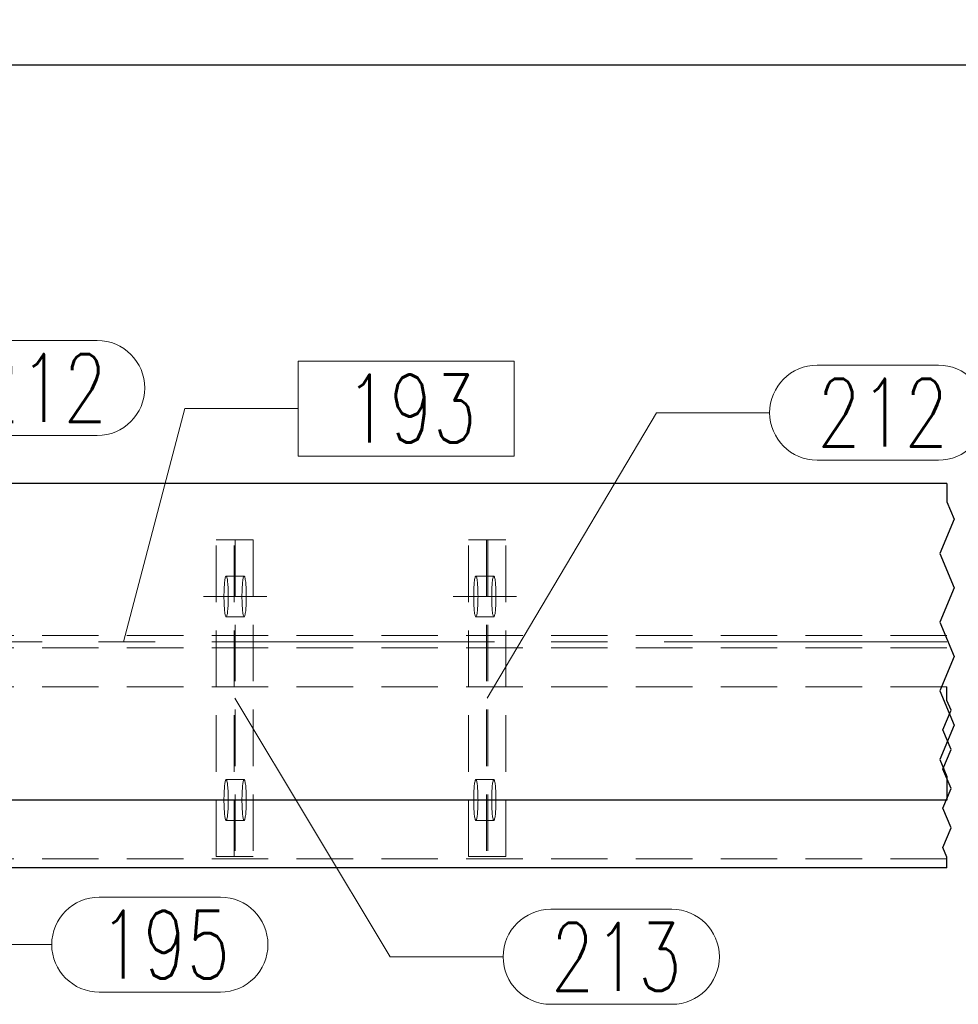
# Model space of a CAD drawing. Header units: millimetres. Extents: x -139 to 714, y 11567 to 12237.
# Tile 34 of 45: x 196 to 238, y 11980 to 12023. Entities that reach past the tile are written whole.
import ezdxf

# ---------------------------------------------------------------- set-up
doc = ezdxf.new("R2010")
doc.units = ezdxf.units.MM
doc.header["$LTSCALE"] = 10
doc.linetypes.add('HIDDEN', pattern=[0.375, 0.25, -0.125])
doc.linetypes.add('MITTE', pattern=[2, 1.25, -0.25, 0.25, -0.25])
doc.layers.get('Defpoints').update_dxf_attribs({"color": 1})
for name, color, linetype, lineweight in [('PS_DIM', 4, 'Continuous', 13), ('PS_Hidden', 2, 'HIDDEN', 9), ('PS_Mid', 5, 'MITTE', 15), ('PS_Pos', 1, 'Continuous', 15), ('PS_Shape', 161, 'Continuous', 30), ('PS_SOLID', 7, 'Continuous', 30)]:
    doc.layers.add(name, color=color, linetype=linetype, lineweight=lineweight)
doc.styles.add('simplex', font='simplex.shx', dxfattribs={"width": 0.75})
doc.dimstyles.new('1_10_GŁ_DS1-LS10', dxfattribs={"dimtxt": 2, "dimasz": 2, "dimexe": 2, "dimexo": 5, "dimgap": 1, "dimtad": 1, "dimjust": 4, "dimdec": 0, "dimlfac": 10, "dimtxsty": 'simplex', "dimblk1": 'NONE', "dimsah": 1, "dimcen": 2, "dimclrd": 256, "dimclre": 256, "dimclrt": 3, "dimadec": 1, "dimazin": 0, "dimtfac": 1, "dimtdec": 0, "dimtmove": 2, "dimatfit": 3, "dimfxl": 1, "dimarcsym": 0})

# ---------------------------------------------------------------- blocks, each defined once
blk = doc.blocks.new('*D76')
at = {"layer": 'Defpoints', "color": 0, "transparency": 16777216}
for p in [(309.617, 12021.134), (309.617, 11994.534), (-55.079, 11988.634)]:
    blk.add_point(p, dxfattribs=at)
at = {"layer": 'PS_DIM', "lineweight": -2, "transparency": 16777216}
for p, q in [((-55.079, 11993.634), (-55.079, 12023.134)), ((309.617, 11999.534), (309.617, 12023.134)), ((-55.079, 12021.134), (307.617, 12021.134))]:
    blk.add_line(p, q, dxfattribs=at)
at = {"layer": 'PS_DIM', "transparency": 16777216}
blk.add_solid([(307.617, 12021.467), (307.617, 12020.8), (309.617, 12021.134)], dxfattribs=at)
at = {"layer": 'PS_DIM', "color": 3, "transparency": 16777216, "insert": (307.597, 12017.471), "char_height": 2, "attachment_point": 5, "rotation": 90, "style": 'simplex'}
blk.add_mtext('8605', dxfattribs=at)
blk = doc.blocks.new('_None')
blk = doc.blocks.new('*D77')
at = {"layer": 'Defpoints', "color": 0, "transparency": 16777216}
for p in [(338.35, 12021.134), (338.35, 12007.634), (-55.079, 11988.634)]:
    blk.add_point(p, dxfattribs=at)
at = {"layer": 'PS_DIM', "lineweight": -2, "transparency": 16777216}
for p, q in [((-55.079, 11993.634), (-55.079, 12023.134)), ((338.35, 12012.634), (338.35, 12023.134)), ((-55.079, 12021.134), (336.35, 12021.134))]:
    blk.add_line(p, q, dxfattribs=at)
at = {"layer": 'PS_DIM', "transparency": 16777216}
blk.add_solid([(336.35, 12021.467), (336.35, 12020.8), (338.35, 12021.134)], dxfattribs=at)
at = {"layer": 'PS_DIM', "color": 3, "transparency": 16777216, "insert": (336.33, 12017.471), "char_height": 2, "attachment_point": 5, "rotation": 90, "style": 'simplex'}
blk.add_mtext('8892', dxfattribs=at)
blk = doc.blocks.new('*D78')
at = {"layer": 'Defpoints', "color": 0, "transparency": 16777216}
for p in [(354.024, 12021.134), (354.024, 12000.134), (-55.079, 11988.634)]:
    blk.add_point(p, dxfattribs=at)
at = {"layer": 'PS_DIM', "lineweight": -2, "transparency": 16777216}
for p, q in [((-55.079, 11993.634), (-55.079, 12023.134)), ((354.024, 12005.134), (354.024, 12023.134)), ((-55.079, 12021.134), (352.024, 12021.134))]:
    blk.add_line(p, q, dxfattribs=at)
at = {"layer": 'PS_DIM', "transparency": 16777216}
blk.add_solid([(352.024, 12021.467), (352.024, 12020.8), (354.024, 12021.134)], dxfattribs=at)
at = {"layer": 'PS_DIM', "color": 3, "transparency": 16777216, "insert": (352.004, 12017.507), "char_height": 2, "attachment_point": 5, "rotation": 90, "style": 'simplex'}
blk.add_mtext('9049', dxfattribs=at)
blk = doc.blocks.new('*D79')
at = {"layer": 'Defpoints', "color": 0, "transparency": 16777216}
for p in [(363.024, 12021.134), (363.024, 12000.134), (-55.079, 11988.634)]:
    blk.add_point(p, dxfattribs=at)
at = {"layer": 'PS_DIM', "lineweight": -2, "transparency": 16777216}
for p, q in [((-55.079, 11993.634), (-55.079, 12023.134)), ((363.024, 12005.134), (363.024, 12023.134)), ((-55.079, 12021.134), (361.024, 12021.134))]:
    blk.add_line(p, q, dxfattribs=at)
at = {"layer": 'PS_DIM', "transparency": 16777216}
blk.add_solid([(361.024, 12021.467), (361.024, 12020.8), (363.024, 12021.134)], dxfattribs=at)
at = {"layer": 'PS_DIM', "color": 3, "transparency": 16777216, "insert": (361.004, 12017.649), "char_height": 2, "attachment_point": 5, "rotation": 90, "style": 'simplex'}
blk.add_mtext('9139', dxfattribs=at)
blk = doc.blocks.new('*D80')
at = {"layer": 'Defpoints', "color": 0, "transparency": 16777216}
for p in [(368.679, 12021.134), (368.679, 12007.634), (-55.079, 11988.634)]:
    blk.add_point(p, dxfattribs=at)
at = {"layer": 'PS_DIM', "lineweight": -2, "transparency": 16777216}
for p, q in [((-55.079, 11993.634), (-55.079, 12023.134)), ((368.679, 12012.634), (368.679, 12023.134)), ((-55.079, 12021.134), (366.679, 12021.134))]:
    blk.add_line(p, q, dxfattribs=at)
at = {"layer": 'PS_DIM', "transparency": 16777216}
blk.add_solid([(366.679, 12021.467), (366.679, 12020.8), (368.679, 12021.134)], dxfattribs=at)
at = {"layer": 'PS_DIM', "color": 3, "transparency": 16777216, "insert": (366.659, 12017.649), "char_height": 2, "attachment_point": 5, "rotation": 90, "style": 'simplex'}
blk.add_mtext('9196', dxfattribs=at)
blk = doc.blocks.new('*D81')
at = {"layer": 'Defpoints', "color": 0, "transparency": 16777216}
for p in [(466.626, 12021.134), (466.626, 12002.634), (-55.079, 11988.634)]:
    blk.add_point(p, dxfattribs=at)
at = {"layer": 'PS_DIM', "lineweight": -2, "transparency": 16777216}
for p, q in [((-55.079, 11993.634), (-55.079, 12023.134)), ((466.626, 12007.634), (466.626, 12023.134)), ((-55.079, 12021.134), (464.626, 12021.134))]:
    blk.add_line(p, q, dxfattribs=at)
at = {"layer": 'PS_DIM', "transparency": 16777216}
blk.add_solid([(464.626, 12021.467), (464.626, 12020.8), (466.626, 12021.134)], dxfattribs=at)
at = {"layer": 'PS_DIM', "color": 3, "transparency": 16777216, "insert": (464.606, 12017.042), "char_height": 2, "attachment_point": 5, "rotation": 90, "style": 'simplex'}
blk.add_mtext('12015', dxfattribs=at)
blk = doc.blocks.new('*X307')
at = {"color": 1}
for p, q in [((237.42, 12002.634), (237.42, 12001.81)), ((237.42, 12001.81), (237.741, 12001.052)), ((237.741, 12001.052), (237.1, 11999.535)), ((237.1, 11999.535), (237.741, 11998.018)), ((237.741, 11998.018), (237.1, 11996.5)), ((237.1, 11996.5), (237.741, 11994.983)), ((237.741, 11994.983), (237.1, 11993.466)), ((237.1, 11993.466), (237.741, 11991.949)), ((237.42, 11993.039), (237.42, 11993.634)), ((237.604, 11992.606), (237.42, 11993.039)), ((237.237, 11991.739), (237.604, 11992.606)), ((237.741, 11991.949), (237.1, 11990.432)), ((237.604, 11990.872), (237.237, 11991.739)), ((237.237, 11990.005), (237.604, 11990.872)), ((237.1, 11990.432), (237.42, 11989.674)), ((237.604, 11989.138), (237.237, 11990.005)), ((237.42, 11989.674), (237.42, 11988.634)), ((237.237, 11988.271), (237.604, 11989.138)), ((237.604, 11987.405), (237.237, 11988.271)), ((237.237, 11986.538), (237.604, 11987.405)), ((237.42, 11986.104), (237.237, 11986.538)), ((237.42, 11985.634), (237.42, 11986.104))]:
    blk.add_line(p, q, dxfattribs=at)
at = {"layer": 'PS_Hidden', "color": 2, "linetype": 'HIDDEN'}
for p, q in [((205.113, 11986.134), (205.113, 12000.134)), ((205.113, 12000.134), (205.962, 12000.134)), ((205.908, 11986.134), (205.908, 12000.134)), ((205.962, 12000.134), (205.962, 11986.134)), ((206.757, 12000.134), (205.962, 12000.134)), ((206.757, 12000.134), (206.757, 11986.134)), ((216.276, 11986.134), (216.276, 12000.134)), ((216.276, 12000.134), (217.125, 12000.134)), ((217.071, 12000.134), (217.071, 11986.134)), ((217.125, 12000.134), (217.125, 11986.134)), ((217.125, 12000.134), (217.92, 12000.134)), ((217.92, 11986.134), (217.92, 12000.134)), ((205.477, 11998.134), (205.483, 11998.205)), ((205.483, 11998.205), (205.489, 11998.27)), ((205.489, 11998.27), (205.496, 11998.329)), ((205.496, 11998.329), (205.504, 11998.382)), ((205.504, 11998.382), (205.512, 11998.427)), ((205.512, 11998.427), (205.52, 11998.465)), ((205.52, 11998.465), (205.529, 11998.495)), ((205.529, 11998.495), (205.538, 11998.516)), ((205.538, 11998.516), (205.547, 11998.529)), ((205.547, 11998.529), (205.557, 11998.534)), ((205.557, 11998.534), (205.566, 11998.529)), ((205.557, 11998.534), (205.557, 11998.534)), ((205.557, 11998.534), (206.352, 11998.534)), ((205.566, 11998.529), (205.575, 11998.516)), ((205.575, 11998.516), (205.585, 11998.495)), ((205.585, 11998.495), (205.593, 11998.465)), ((205.593, 11998.465), (205.602, 11998.427)), ((205.602, 11998.427), (205.61, 11998.382)), ((205.61, 11998.382), (205.617, 11998.329)), ((205.617, 11998.329), (205.624, 11998.27)), ((205.624, 11998.27), (205.631, 11998.205)), ((205.631, 11998.205), (205.636, 11998.134)), ((206.278, 11998.205), (206.273, 11998.134)), ((206.285, 11998.27), (206.278, 11998.205)), ((206.292, 11998.329), (206.285, 11998.27)), ((206.299, 11998.382), (206.292, 11998.329)), ((206.307, 11998.427), (206.299, 11998.382)), ((206.316, 11998.465), (206.307, 11998.427)), ((206.325, 11998.495), (206.316, 11998.465)), ((206.334, 11998.516), (206.325, 11998.495)), ((206.343, 11998.529), (206.334, 11998.516)), ((206.352, 11998.534), (206.343, 11998.529)), ((206.362, 11998.529), (206.352, 11998.534)), ((206.371, 11998.516), (206.362, 11998.529)), ((206.38, 11998.495), (206.371, 11998.516)), ((206.389, 11998.465), (206.38, 11998.495)), ((206.397, 11998.427), (206.389, 11998.465)), ((206.405, 11998.382), (206.397, 11998.427)), ((206.413, 11998.329), (206.405, 11998.382)), ((206.42, 11998.27), (206.413, 11998.329)), ((206.426, 11998.205), (206.42, 11998.27)), ((206.432, 11998.134), (206.426, 11998.205)), ((216.515, 11998.134), (216.52, 11998.205)), ((216.52, 11998.205), (216.527, 11998.27)), ((216.527, 11998.27), (216.534, 11998.329)), ((216.534, 11998.329), (216.541, 11998.382)), ((216.541, 11998.382), (216.549, 11998.427)), ((216.549, 11998.427), (216.558, 11998.465)), ((216.558, 11998.465), (216.566, 11998.495)), ((216.566, 11998.495), (216.576, 11998.516)), ((216.576, 11998.516), (216.585, 11998.529)), ((216.585, 11998.529), (216.594, 11998.534)), ((216.594, 11998.534), (216.604, 11998.529)), ((216.594, 11998.534), (216.594, 11998.534)), ((216.594, 11998.534), (217.39, 11998.534)), ((216.604, 11998.529), (216.613, 11998.516)), ((216.613, 11998.516), (216.622, 11998.495)), ((216.622, 11998.495), (216.631, 11998.465)), ((216.631, 11998.465), (216.639, 11998.427)), ((216.639, 11998.427), (216.647, 11998.382)), ((216.647, 11998.382), (216.655, 11998.329)), ((216.655, 11998.329), (216.662, 11998.27)), ((216.662, 11998.27), (216.668, 11998.205)), ((216.668, 11998.205), (216.674, 11998.134)), ((217.316, 11998.205), (217.31, 11998.134)), ((217.322, 11998.27), (217.316, 11998.205)), ((217.329, 11998.329), (217.322, 11998.27)), ((217.337, 11998.382), (217.329, 11998.329)), ((217.345, 11998.427), (217.337, 11998.382)), ((217.353, 11998.465), (217.345, 11998.427)), ((217.362, 11998.495), (217.353, 11998.465)), ((217.371, 11998.516), (217.362, 11998.495)), ((217.38, 11998.529), (217.371, 11998.516)), ((217.39, 11998.534), (217.38, 11998.529)), ((217.399, 11998.529), (217.39, 11998.534)), ((217.408, 11998.516), (217.399, 11998.529)), ((217.417, 11998.495), (217.408, 11998.516)), ((217.426, 11998.465), (217.417, 11998.495)), ((217.435, 11998.427), (217.426, 11998.465)), ((217.443, 11998.382), (217.435, 11998.427)), ((217.45, 11998.329), (217.443, 11998.382)), ((217.457, 11998.27), (217.45, 11998.329)), ((217.463, 11998.205), (217.457, 11998.27)), ((217.469, 11998.134), (217.463, 11998.205)), ((205.462, 11997.722), (205.463, 11997.809)), ((205.463, 11997.809), (205.465, 11997.895)), ((205.465, 11997.895), (205.469, 11997.978)), ((205.469, 11997.978), (205.473, 11998.058)), ((205.473, 11998.058), (205.477, 11998.134)), ((205.636, 11998.134), (205.641, 11998.058)), ((205.641, 11998.058), (205.645, 11997.978)), ((205.645, 11997.978), (205.648, 11997.895)), ((205.648, 11997.895), (205.651, 11997.809)), ((205.651, 11997.809), (205.652, 11997.722)), ((206.259, 11997.809), (206.257, 11997.722)), ((206.261, 11997.895), (206.259, 11997.809)), ((206.264, 11997.978), (206.261, 11997.895)), ((206.268, 11998.058), (206.264, 11997.978)), ((206.273, 11998.134), (206.268, 11998.058)), ((206.437, 11998.058), (206.432, 11998.134)), ((206.441, 11997.978), (206.437, 11998.058)), ((206.444, 11997.895), (206.441, 11997.978)), ((206.446, 11997.809), (206.444, 11997.895)), ((206.447, 11997.722), (206.446, 11997.809)), ((216.499, 11997.722), (216.5, 11997.809)), ((216.5, 11997.809), (216.503, 11997.895)), ((216.503, 11997.895), (216.506, 11997.978)), ((216.506, 11997.978), (216.51, 11998.058)), ((216.51, 11998.058), (216.515, 11998.134)), ((216.674, 11998.134), (216.678, 11998.058)), ((216.678, 11998.058), (216.682, 11997.978)), ((216.682, 11997.978), (216.686, 11997.895)), ((216.686, 11997.895), (216.688, 11997.809)), ((216.688, 11997.809), (216.689, 11997.722)), ((217.296, 11997.809), (217.295, 11997.722)), ((217.298, 11997.895), (217.296, 11997.809)), ((217.301, 11997.978), (217.298, 11997.895)), ((217.305, 11998.058), (217.301, 11997.978)), ((217.31, 11998.134), (217.305, 11998.058)), ((217.474, 11998.058), (217.469, 11998.134)), ((217.478, 11997.978), (217.474, 11998.058)), ((217.481, 11997.895), (217.478, 11997.978)), ((217.483, 11997.809), (217.481, 11997.895)), ((217.485, 11997.722), (217.483, 11997.809)), ((205.461, 11997.634), (205.462, 11997.722)), ((205.462, 11997.545), (205.461, 11997.634)), ((205.463, 11997.458), (205.462, 11997.545)), ((205.465, 11997.372), (205.463, 11997.458)), ((205.469, 11997.289), (205.465, 11997.372)), ((205.648, 11997.372), (205.645, 11997.289)), ((205.651, 11997.458), (205.648, 11997.372)), ((205.652, 11997.545), (205.651, 11997.458)), ((205.652, 11997.722), (205.652, 11997.634)), ((205.652, 11997.634), (205.652, 11997.545)), ((206.257, 11997.722), (206.257, 11997.634)), ((206.257, 11997.634), (206.257, 11997.545)), ((206.257, 11997.545), (206.259, 11997.458)), ((206.259, 11997.458), (206.261, 11997.372)), ((206.261, 11997.372), (206.264, 11997.289)), ((206.441, 11997.289), (206.444, 11997.372)), ((206.444, 11997.372), (206.446, 11997.458)), ((206.446, 11997.458), (206.447, 11997.545)), ((206.448, 11997.634), (206.447, 11997.722)), ((206.447, 11997.545), (206.448, 11997.634)), ((216.499, 11997.634), (216.499, 11997.722)), ((216.499, 11997.545), (216.499, 11997.634)), ((216.5, 11997.458), (216.499, 11997.545)), ((216.503, 11997.372), (216.5, 11997.458)), ((216.506, 11997.289), (216.503, 11997.372)), ((216.686, 11997.372), (216.682, 11997.289)), ((216.688, 11997.458), (216.686, 11997.372)), ((216.689, 11997.545), (216.688, 11997.458)), ((216.689, 11997.722), (216.69, 11997.634)), ((216.69, 11997.634), (216.689, 11997.545)), ((217.295, 11997.722), (217.294, 11997.634)), ((217.294, 11997.634), (217.295, 11997.545)), ((217.295, 11997.545), (217.296, 11997.458)), ((217.296, 11997.458), (217.298, 11997.372)), ((217.298, 11997.372), (217.301, 11997.289)), ((217.478, 11997.289), (217.481, 11997.372)), ((217.481, 11997.372), (217.483, 11997.458)), ((217.483, 11997.458), (217.485, 11997.545)), ((217.485, 11997.634), (217.485, 11997.722)), ((217.485, 11997.545), (217.485, 11997.634)), ((205.473, 11997.209), (205.469, 11997.289)), ((205.477, 11997.134), (205.473, 11997.209)), ((205.483, 11997.063), (205.477, 11997.134)), ((205.489, 11996.997), (205.483, 11997.063)), ((205.496, 11996.938), (205.489, 11996.997)), ((205.504, 11996.885), (205.496, 11996.938)), ((205.617, 11996.938), (205.61, 11996.885)), ((205.624, 11996.997), (205.617, 11996.938)), ((205.631, 11997.063), (205.624, 11996.997)), ((205.636, 11997.134), (205.631, 11997.063)), ((205.641, 11997.209), (205.636, 11997.134)), ((205.645, 11997.289), (205.641, 11997.209)), ((206.264, 11997.289), (206.268, 11997.209)), ((206.268, 11997.209), (206.273, 11997.134)), ((206.273, 11997.134), (206.278, 11997.063)), ((206.278, 11997.063), (206.285, 11996.997)), ((206.285, 11996.997), (206.292, 11996.938)), ((206.292, 11996.938), (206.299, 11996.885)), ((206.405, 11996.885), (206.413, 11996.938)), ((206.413, 11996.938), (206.42, 11996.997)), ((206.42, 11996.997), (206.426, 11997.063)), ((206.426, 11997.063), (206.432, 11997.134)), ((206.432, 11997.134), (206.437, 11997.209)), ((206.437, 11997.209), (206.441, 11997.289)), ((216.51, 11997.209), (216.506, 11997.289)), ((216.515, 11997.134), (216.51, 11997.209)), ((216.52, 11997.063), (216.515, 11997.134)), ((216.527, 11996.997), (216.52, 11997.063)), ((216.534, 11996.938), (216.527, 11996.997)), ((216.541, 11996.885), (216.534, 11996.938)), ((216.655, 11996.938), (216.647, 11996.885)), ((216.662, 11996.997), (216.655, 11996.938)), ((216.668, 11997.063), (216.662, 11996.997)), ((216.674, 11997.134), (216.668, 11997.063)), ((216.678, 11997.209), (216.674, 11997.134)), ((216.682, 11997.289), (216.678, 11997.209)), ((217.301, 11997.289), (217.305, 11997.209)), ((217.305, 11997.209), (217.31, 11997.134)), ((217.31, 11997.134), (217.316, 11997.063)), ((217.316, 11997.063), (217.322, 11996.997)), ((217.322, 11996.997), (217.329, 11996.938)), ((217.329, 11996.938), (217.337, 11996.885)), ((217.443, 11996.885), (217.45, 11996.938)), ((217.45, 11996.938), (217.457, 11996.997)), ((217.457, 11996.997), (217.463, 11997.063)), ((217.463, 11997.063), (217.469, 11997.134)), ((217.469, 11997.134), (217.474, 11997.209)), ((217.474, 11997.209), (217.478, 11997.289)), ((205.512, 11996.84), (205.504, 11996.885)), ((205.52, 11996.802), (205.512, 11996.84)), ((205.529, 11996.772), (205.52, 11996.802)), ((205.538, 11996.751), (205.529, 11996.772)), ((205.547, 11996.738), (205.538, 11996.751)), ((205.557, 11996.734), (205.547, 11996.738)), ((205.566, 11996.738), (205.557, 11996.734)), ((205.557, 11996.734), (206.352, 11996.734)), ((205.575, 11996.751), (205.566, 11996.738)), ((205.585, 11996.772), (205.575, 11996.751)), ((205.593, 11996.802), (205.585, 11996.772)), ((205.602, 11996.84), (205.593, 11996.802)), ((205.61, 11996.885), (205.602, 11996.84)), ((206.299, 11996.885), (206.307, 11996.84)), ((206.307, 11996.84), (206.316, 11996.802)), ((206.316, 11996.802), (206.325, 11996.772)), ((206.325, 11996.772), (206.334, 11996.751)), ((206.334, 11996.751), (206.343, 11996.738)), ((206.343, 11996.738), (206.352, 11996.734)), ((206.352, 11996.734), (206.362, 11996.738)), ((206.352, 11996.734), (206.352, 11996.734)), ((206.362, 11996.738), (206.371, 11996.751)), ((206.371, 11996.751), (206.38, 11996.772)), ((206.38, 11996.772), (206.389, 11996.802)), ((206.389, 11996.802), (206.397, 11996.84)), ((206.397, 11996.84), (206.405, 11996.885)), ((216.549, 11996.84), (216.541, 11996.885)), ((216.558, 11996.802), (216.549, 11996.84)), ((216.566, 11996.772), (216.558, 11996.802)), ((216.576, 11996.751), (216.566, 11996.772)), ((216.585, 11996.738), (216.576, 11996.751)), ((216.594, 11996.734), (216.585, 11996.738)), ((216.604, 11996.738), (216.594, 11996.734)), ((216.594, 11996.734), (217.39, 11996.734)), ((216.613, 11996.751), (216.604, 11996.738)), ((216.622, 11996.772), (216.613, 11996.751)), ((216.631, 11996.802), (216.622, 11996.772)), ((216.639, 11996.84), (216.631, 11996.802)), ((216.647, 11996.885), (216.639, 11996.84)), ((217.337, 11996.885), (217.345, 11996.84)), ((217.345, 11996.84), (217.353, 11996.802)), ((217.353, 11996.802), (217.362, 11996.772)), ((217.362, 11996.772), (217.371, 11996.751)), ((217.371, 11996.751), (217.38, 11996.738)), ((217.38, 11996.738), (217.39, 11996.734)), ((217.39, 11996.734), (217.399, 11996.738)), ((217.39, 11996.734), (217.39, 11996.734)), ((217.399, 11996.738), (217.408, 11996.751)), ((217.408, 11996.751), (217.417, 11996.772)), ((217.417, 11996.772), (217.426, 11996.802)), ((217.426, 11996.802), (217.435, 11996.84)), ((217.435, 11996.84), (217.443, 11996.885)), ((237.42, 11995.909), (155.442, 11995.909)), ((237.42, 11995.359), (155.442, 11995.359)), ((237.42, 11993.634), (155.442, 11993.634)), ((205.529, 11989.495), (205.538, 11989.516)), ((205.538, 11989.516), (205.547, 11989.529)), ((205.547, 11989.529), (205.557, 11989.534)), ((205.557, 11989.534), (205.566, 11989.529)), ((205.557, 11989.534), (205.557, 11989.534)), ((205.557, 11989.534), (206.352, 11989.534)), ((205.566, 11989.529), (205.575, 11989.516)), ((205.575, 11989.516), (205.585, 11989.495)), ((206.334, 11989.516), (206.325, 11989.495)), ((206.343, 11989.529), (206.334, 11989.516)), ((206.352, 11989.534), (206.343, 11989.529)), ((206.362, 11989.529), (206.352, 11989.534)), ((206.371, 11989.516), (206.362, 11989.529)), ((206.38, 11989.495), (206.371, 11989.516)), ((216.566, 11989.495), (216.576, 11989.516)), ((216.576, 11989.516), (216.585, 11989.529)), ((216.585, 11989.529), (216.594, 11989.534)), ((216.594, 11989.534), (216.604, 11989.529)), ((216.594, 11989.534), (216.594, 11989.534)), ((216.594, 11989.534), (217.39, 11989.534)), ((216.604, 11989.529), (216.613, 11989.516)), ((216.613, 11989.516), (216.622, 11989.495)), ((217.371, 11989.516), (217.362, 11989.495)), ((217.38, 11989.529), (217.371, 11989.516)), ((217.39, 11989.534), (217.38, 11989.529)), ((217.399, 11989.529), (217.39, 11989.534)), ((217.408, 11989.516), (217.399, 11989.529)), ((217.417, 11989.495), (217.408, 11989.516)), ((205.473, 11989.058), (205.477, 11989.134)), ((205.477, 11989.134), (205.483, 11989.205)), ((205.483, 11989.205), (205.489, 11989.27)), ((205.489, 11989.27), (205.496, 11989.329)), ((205.496, 11989.329), (205.504, 11989.382)), ((205.504, 11989.382), (205.512, 11989.427)), ((205.512, 11989.427), (205.52, 11989.465)), ((205.52, 11989.465), (205.529, 11989.495)), ((205.585, 11989.495), (205.593, 11989.465)), ((205.593, 11989.465), (205.602, 11989.427)), ((205.602, 11989.427), (205.61, 11989.382)), ((205.61, 11989.382), (205.617, 11989.329)), ((205.617, 11989.329), (205.624, 11989.27)), ((205.624, 11989.27), (205.631, 11989.205)), ((205.631, 11989.205), (205.636, 11989.134)), ((205.636, 11989.134), (205.641, 11989.058)), ((206.273, 11989.134), (206.268, 11989.058)), ((206.278, 11989.205), (206.273, 11989.134)), ((206.285, 11989.27), (206.278, 11989.205)), ((206.292, 11989.329), (206.285, 11989.27)), ((206.299, 11989.382), (206.292, 11989.329)), ((206.307, 11989.427), (206.299, 11989.382)), ((206.316, 11989.465), (206.307, 11989.427)), ((206.325, 11989.495), (206.316, 11989.465)), ((206.389, 11989.465), (206.38, 11989.495)), ((206.397, 11989.427), (206.389, 11989.465)), ((206.405, 11989.382), (206.397, 11989.427)), ((206.413, 11989.329), (206.405, 11989.382)), ((206.42, 11989.27), (206.413, 11989.329)), ((206.426, 11989.205), (206.42, 11989.27)), ((206.432, 11989.134), (206.426, 11989.205)), ((206.437, 11989.058), (206.432, 11989.134)), ((216.51, 11989.058), (216.515, 11989.134)), ((216.515, 11989.134), (216.52, 11989.205)), ((216.52, 11989.205), (216.527, 11989.27)), ((216.527, 11989.27), (216.534, 11989.329)), ((216.534, 11989.329), (216.541, 11989.382)), ((216.541, 11989.382), (216.549, 11989.427)), ((216.549, 11989.427), (216.558, 11989.465)), ((216.558, 11989.465), (216.566, 11989.495)), ((216.622, 11989.495), (216.631, 11989.465)), ((216.631, 11989.465), (216.639, 11989.427)), ((216.639, 11989.427), (216.647, 11989.382)), ((216.647, 11989.382), (216.655, 11989.329)), ((216.655, 11989.329), (216.662, 11989.27)), ((216.662, 11989.27), (216.668, 11989.205)), ((216.668, 11989.205), (216.674, 11989.134)), ((216.674, 11989.134), (216.678, 11989.058)), ((217.31, 11989.134), (217.305, 11989.058)), ((217.316, 11989.205), (217.31, 11989.134)), ((217.322, 11989.27), (217.316, 11989.205)), ((217.329, 11989.329), (217.322, 11989.27)), ((217.337, 11989.382), (217.329, 11989.329)), ((217.345, 11989.427), (217.337, 11989.382)), ((217.353, 11989.465), (217.345, 11989.427)), ((217.362, 11989.495), (217.353, 11989.465)), ((217.426, 11989.465), (217.417, 11989.495)), ((217.435, 11989.427), (217.426, 11989.465)), ((217.443, 11989.382), (217.435, 11989.427)), ((217.45, 11989.329), (217.443, 11989.382)), ((217.457, 11989.27), (217.45, 11989.329)), ((217.463, 11989.205), (217.457, 11989.27)), ((217.469, 11989.134), (217.463, 11989.205)), ((217.474, 11989.058), (217.469, 11989.134)), ((205.461, 11988.634), (205.462, 11988.722)), ((205.462, 11988.545), (205.461, 11988.634)), ((205.462, 11988.722), (205.463, 11988.809)), ((205.463, 11988.809), (205.465, 11988.895)), ((205.465, 11988.895), (205.469, 11988.978)), ((205.469, 11988.978), (205.473, 11989.058)), ((205.641, 11989.058), (205.645, 11988.978)), ((205.645, 11988.978), (205.648, 11988.895)), ((205.648, 11988.895), (205.651, 11988.809)), ((205.651, 11988.809), (205.652, 11988.722)), ((205.652, 11988.722), (205.652, 11988.634)), ((205.652, 11988.634), (205.652, 11988.545)), ((206.259, 11988.809), (206.257, 11988.722)), ((206.257, 11988.722), (206.257, 11988.634)), ((206.257, 11988.634), (206.257, 11988.545)), ((206.261, 11988.895), (206.259, 11988.809)), ((206.264, 11988.978), (206.261, 11988.895)), ((206.268, 11989.058), (206.264, 11988.978)), ((206.441, 11988.978), (206.437, 11989.058)), ((206.444, 11988.895), (206.441, 11988.978)), ((206.446, 11988.809), (206.444, 11988.895)), ((206.447, 11988.722), (206.446, 11988.809)), ((206.448, 11988.634), (206.447, 11988.722)), ((206.447, 11988.545), (206.448, 11988.634)), ((216.499, 11988.722), (216.5, 11988.809)), ((216.499, 11988.634), (216.499, 11988.722)), ((216.499, 11988.545), (216.499, 11988.634)), ((216.5, 11988.809), (216.503, 11988.895)), ((216.503, 11988.895), (216.506, 11988.978)), ((216.506, 11988.978), (216.51, 11989.058)), ((216.678, 11989.058), (216.682, 11988.978)), ((216.682, 11988.978), (216.686, 11988.895)), ((216.686, 11988.895), (216.688, 11988.809)), ((216.688, 11988.809), (216.689, 11988.722)), ((216.689, 11988.722), (216.69, 11988.634)), ((216.69, 11988.634), (216.689, 11988.545)), ((217.295, 11988.722), (217.294, 11988.634)), ((217.294, 11988.634), (217.295, 11988.545)), ((217.296, 11988.809), (217.295, 11988.722)), ((217.298, 11988.895), (217.296, 11988.809)), ((217.301, 11988.978), (217.298, 11988.895)), ((217.305, 11989.058), (217.301, 11988.978)), ((217.478, 11988.978), (217.474, 11989.058)), ((217.481, 11988.895), (217.478, 11988.978)), ((217.483, 11988.809), (217.481, 11988.895)), ((217.485, 11988.722), (217.483, 11988.809)), ((217.485, 11988.634), (217.485, 11988.722)), ((217.485, 11988.545), (217.485, 11988.634)), ((205.463, 11988.458), (205.462, 11988.545)), ((205.465, 11988.372), (205.463, 11988.458)), ((205.469, 11988.289), (205.465, 11988.372)), ((205.473, 11988.209), (205.469, 11988.289)), ((205.477, 11988.134), (205.473, 11988.209)), ((205.641, 11988.209), (205.636, 11988.134)), ((205.645, 11988.289), (205.641, 11988.209)), ((205.648, 11988.372), (205.645, 11988.289)), ((205.651, 11988.458), (205.648, 11988.372)), ((205.652, 11988.545), (205.651, 11988.458)), ((206.257, 11988.545), (206.259, 11988.458)), ((206.259, 11988.458), (206.261, 11988.372)), ((206.261, 11988.372), (206.264, 11988.289)), ((206.264, 11988.289), (206.268, 11988.209)), ((206.268, 11988.209), (206.273, 11988.134)), ((206.432, 11988.134), (206.437, 11988.209)), ((206.437, 11988.209), (206.441, 11988.289)), ((206.441, 11988.289), (206.444, 11988.372)), ((206.444, 11988.372), (206.446, 11988.458)), ((206.446, 11988.458), (206.447, 11988.545)), ((216.5, 11988.458), (216.499, 11988.545)), ((216.503, 11988.372), (216.5, 11988.458)), ((216.506, 11988.289), (216.503, 11988.372)), ((216.51, 11988.209), (216.506, 11988.289)), ((216.515, 11988.134), (216.51, 11988.209)), ((216.678, 11988.209), (216.674, 11988.134)), ((216.682, 11988.289), (216.678, 11988.209)), ((216.686, 11988.372), (216.682, 11988.289)), ((216.688, 11988.458), (216.686, 11988.372)), ((216.689, 11988.545), (216.688, 11988.458)), ((217.295, 11988.545), (217.296, 11988.458)), ((217.296, 11988.458), (217.298, 11988.372)), ((217.298, 11988.372), (217.301, 11988.289)), ((217.301, 11988.289), (217.305, 11988.209)), ((217.305, 11988.209), (217.31, 11988.134)), ((217.469, 11988.134), (217.474, 11988.209)), ((217.474, 11988.209), (217.478, 11988.289)), ((217.478, 11988.289), (217.481, 11988.372)), ((217.481, 11988.372), (217.483, 11988.458)), ((217.483, 11988.458), (217.485, 11988.545)), ((205.483, 11988.063), (205.477, 11988.134)), ((205.489, 11987.997), (205.483, 11988.063)), ((205.496, 11987.938), (205.489, 11987.997)), ((205.504, 11987.885), (205.496, 11987.938)), ((205.512, 11987.84), (205.504, 11987.885)), ((205.52, 11987.802), (205.512, 11987.84)), ((205.529, 11987.772), (205.52, 11987.802)), ((205.538, 11987.751), (205.529, 11987.772)), ((205.585, 11987.772), (205.575, 11987.751)), ((205.593, 11987.802), (205.585, 11987.772)), ((205.602, 11987.84), (205.593, 11987.802)), ((205.61, 11987.885), (205.602, 11987.84)), ((205.617, 11987.938), (205.61, 11987.885)), ((205.624, 11987.997), (205.617, 11987.938)), ((205.631, 11988.063), (205.624, 11987.997)), ((205.636, 11988.134), (205.631, 11988.063)), ((206.273, 11988.134), (206.278, 11988.063)), ((206.278, 11988.063), (206.285, 11987.997)), ((206.285, 11987.997), (206.292, 11987.938)), ((206.292, 11987.938), (206.299, 11987.885)), ((206.299, 11987.885), (206.307, 11987.84)), ((206.307, 11987.84), (206.316, 11987.802)), ((206.316, 11987.802), (206.325, 11987.772)), ((206.325, 11987.772), (206.334, 11987.751)), ((206.371, 11987.751), (206.38, 11987.772)), ((206.38, 11987.772), (206.389, 11987.802)), ((206.389, 11987.802), (206.397, 11987.84)), ((206.397, 11987.84), (206.405, 11987.885)), ((206.405, 11987.885), (206.413, 11987.938)), ((206.413, 11987.938), (206.42, 11987.997)), ((206.42, 11987.997), (206.426, 11988.063)), ((206.426, 11988.063), (206.432, 11988.134)), ((216.52, 11988.063), (216.515, 11988.134)), ((216.527, 11987.997), (216.52, 11988.063)), ((216.534, 11987.938), (216.527, 11987.997)), ((216.541, 11987.885), (216.534, 11987.938)), ((216.549, 11987.84), (216.541, 11987.885)), ((216.558, 11987.802), (216.549, 11987.84)), ((216.566, 11987.772), (216.558, 11987.802)), ((216.576, 11987.751), (216.566, 11987.772)), ((216.622, 11987.772), (216.613, 11987.751)), ((216.631, 11987.802), (216.622, 11987.772)), ((216.639, 11987.84), (216.631, 11987.802)), ((216.647, 11987.885), (216.639, 11987.84)), ((216.655, 11987.938), (216.647, 11987.885)), ((216.662, 11987.997), (216.655, 11987.938)), ((216.668, 11988.063), (216.662, 11987.997)), ((216.674, 11988.134), (216.668, 11988.063)), ((217.31, 11988.134), (217.316, 11988.063)), ((217.316, 11988.063), (217.322, 11987.997)), ((217.322, 11987.997), (217.329, 11987.938)), ((217.329, 11987.938), (217.337, 11987.885)), ((217.337, 11987.885), (217.345, 11987.84)), ((217.345, 11987.84), (217.353, 11987.802)), ((217.353, 11987.802), (217.362, 11987.772)), ((217.362, 11987.772), (217.371, 11987.751)), ((217.408, 11987.751), (217.417, 11987.772)), ((217.417, 11987.772), (217.426, 11987.802)), ((217.426, 11987.802), (217.435, 11987.84)), ((217.435, 11987.84), (217.443, 11987.885)), ((217.443, 11987.885), (217.45, 11987.938)), ((217.45, 11987.938), (217.457, 11987.997)), ((217.457, 11987.997), (217.463, 11988.063)), ((217.463, 11988.063), (217.469, 11988.134)), ((205.547, 11987.738), (205.538, 11987.751)), ((205.557, 11987.734), (205.547, 11987.738)), ((205.566, 11987.738), (205.557, 11987.734)), ((205.557, 11987.734), (206.352, 11987.734)), ((205.575, 11987.751), (205.566, 11987.738)), ((206.334, 11987.751), (206.343, 11987.738)), ((206.343, 11987.738), (206.352, 11987.734)), ((206.352, 11987.734), (206.362, 11987.738)), ((206.352, 11987.734), (206.352, 11987.734)), ((206.362, 11987.738), (206.371, 11987.751)), ((216.585, 11987.738), (216.576, 11987.751)), ((216.594, 11987.734), (216.585, 11987.738)), ((216.604, 11987.738), (216.594, 11987.734)), ((216.594, 11987.734), (217.39, 11987.734)), ((216.613, 11987.751), (216.604, 11987.738)), ((217.371, 11987.751), (217.38, 11987.738)), ((217.38, 11987.738), (217.39, 11987.734)), ((217.39, 11987.734), (217.399, 11987.738)), ((217.39, 11987.734), (217.39, 11987.734)), ((217.399, 11987.738), (217.408, 11987.751)), ((237.42, 11986.034), (155.442, 11986.034)), ((205.962, 11986.134), (205.113, 11986.134)), ((206.757, 11986.134), (205.962, 11986.134)), ((217.125, 11986.134), (216.276, 11986.134)), ((217.125, 11986.134), (217.92, 11986.134))]:
    blk.add_line(p, q, dxfattribs=at)
at = {"layer": 'PS_Mid', "color": 5, "linetype": 'MITTE'}
for p, q in [((207.352, 11997.634), (204.557, 11997.634)), ((218.39, 11997.634), (215.594, 11997.634)), ((237.42, 11995.634), (155.442, 11995.634)), ((207.352, 11988.634), (204.557, 11988.634)), ((218.39, 11988.634), (215.594, 11988.634))]:
    blk.add_line(p, q, dxfattribs=at)
at = {"layer": 'PS_SOLID', "color": 7, "linetype": 'Continuous'}
for p, q in [((237.42, 12002.634), (155.442, 12002.634)), ((237.42, 11988.634), (155.442, 11988.634)), ((237.42, 11985.634), (155.442, 11985.634))]:
    blk.add_line(p, q, dxfattribs=at)
blk = doc.blocks.new('*X308')
at = {"color": 1}
for p, q in [((218.292, 12008.04), (208.735, 12008.04)), ((208.735, 12008.04), (208.735, 12003.84)), ((218.292, 12003.84), (218.292, 12008.04)), ((201.023, 11995.634), (203.735, 12005.94)), ((203.735, 12005.94), (208.735, 12005.94)), ((208.735, 12003.84), (218.292, 12003.84))]:
    blk.add_line(p, q, dxfattribs=at)
at = {"color": 2, "style": 'simplex', "width": 0.75}
blk.add_text('193', height=3, dxfattribs=at).set_placement((210.835, 12004.44))
blk = doc.blocks.new('*X309')
at = {"color": 1}
for p, q in [((194.502, 12008.95), (199.859, 12008.95)), ((186.928, 11993.134), (187.402, 12006.85)), ((187.402, 12006.85), (192.402, 12006.85)), ((194.502, 12004.75), (199.859, 12004.75))]:
    blk.add_line(p, q, dxfattribs=at)
for centre, start, end in [((194.502, 12006.85), 90, 270), ((199.859, 12006.85), 270, 90)]:
    blk.add_arc(centre, 2.1, start, end, dxfattribs=at)
at = {"color": 2, "style": 'simplex', "width": 0.75}
blk.add_text('212', height=3, dxfattribs=at).set_placement((194.502, 12005.35))
blk = doc.blocks.new('*X310')
at = {"color": 1}
for p, q in [((205.935, 11993.134), (212.802, 11981.702)), ((219.902, 11983.802), (225.26, 11983.802)), ((212.802, 11981.702), (217.802, 11981.702)), ((219.902, 11979.602), (225.26, 11979.602))]:
    blk.add_line(p, q, dxfattribs=at)
for centre, start, end in [((219.902, 11981.702), 90, 270), ((225.26, 11981.702), 270, 90)]:
    blk.add_arc(centre, 2.1, start, end, dxfattribs=at)
at = {"color": 2, "style": 'simplex', "width": 0.75}
blk.add_text('213', height=3, dxfattribs=at).set_placement((219.902, 11980.202))
blk = doc.blocks.new('*X311')
at = {"color": 1}
for p, q in [((187.319, 11989.634), (192.848, 11982.242)), ((199.948, 11984.342), (205.305, 11984.342)), ((192.848, 11982.242), (197.848, 11982.242)), ((199.948, 11980.142), (205.305, 11980.142))]:
    blk.add_line(p, q, dxfattribs=at)
for centre, start, end in [((199.948, 11982.242), 90, 270), ((205.305, 11982.242), 270, 90)]:
    blk.add_arc(centre, 2.1, start, end, dxfattribs=at)
at = {"color": 2, "style": 'simplex', "width": 0.75}
blk.add_text('195', height=3, dxfattribs=at).set_placement((199.948, 11980.742))
blk = doc.blocks.new('*X312')
at = {"color": 1}
for p, q in [((231.682, 12007.859), (237.039, 12007.859)), ((217.098, 11993.134), (224.582, 12005.759)), ((224.582, 12005.759), (229.582, 12005.759)), ((231.682, 12003.659), (237.039, 12003.659))]:
    blk.add_line(p, q, dxfattribs=at)
for centre, start, end in [((231.682, 12005.759), 90, 270), ((237.039, 12005.759), 270, 90)]:
    blk.add_arc(centre, 2.1, start, end, dxfattribs=at)
at = {"color": 2, "style": 'simplex', "width": 0.75}
blk.add_text('212', height=3, dxfattribs=at).set_placement((231.682, 12004.259))

msp = doc.modelspace()

# ---------------------------------------------------------------- block references
at = {"layer": 'PS_Pos'}
for name in ['*X309', '*X308', '*X312', '*X310', '*X311']:
    msp.add_blockref(name, (0, 0), dxfattribs=at)
at = {"layer": 'PS_Shape', "color": 6}
msp.add_blockref('*X307', (0, 0), dxfattribs=at)

# ---------------------------------------------------------------- dimensions: what is measured, and where the dimension line sits
at = {"layer": 'PS_DIM'}
for base, p2, text, picture, middle in [((309.617, 12021.134), (309.617, 11994.534), '8605', '*D76', (307.597, 12017.471)), ((338.35, 12021.134), (338.35, 12007.634), '8892', '*D77', (336.33, 12017.471)), ((354.024, 12021.134), (354.024, 12000.134), '9049', '*D78', (352.004, 12017.507)), ((363.024, 12021.134), (363.024, 12000.134), '9139', '*D79', (361.004, 12017.649)), ((368.679, 12021.134), (368.679, 12007.634), '9196', '*D80', (366.659, 12017.649)), ((466.626, 12021.134), (466.626, 12002.634), '12015', '*D81', (464.606, 12017.042))]:
    dim = msp.add_linear_dim(base=base, p1=(-55.079, 11988.634), p2=p2, text=text, dimstyle='1_10_GŁ_DS1-LS10', dxfattribs=at)
    dim.commit()
    dim.dimension.update_dxf_attribs({"geometry": picture, "text_midpoint": middle, "dimtype": 128, "text_rotation": 90})

doc.saveas('drawing.dxf')
